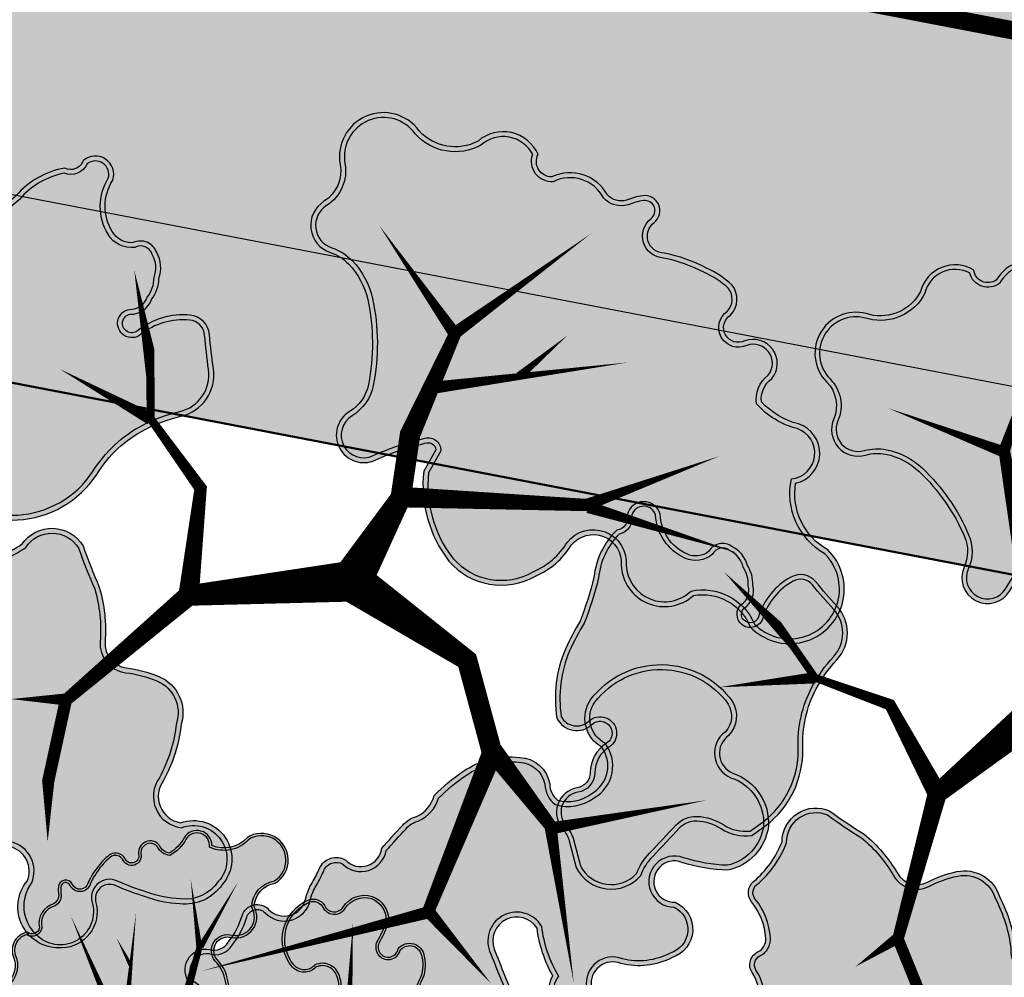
# Model space of a CAD drawing. Header units: metres. Extents: x 32353251 to 32353583, y 5707748 to 5708004.
# Tile 71 of 164: x 32353379 to 32353396, y 5707871 to 5707888. Entities that reach past the tile are written whole.
import ezdxf

# ---------------------------------------------------------------- set-up
doc = ezdxf.new("R2010")
doc.units = ezdxf.units.M
doc.header["$LTSCALE"] = 0.75
doc.layers.get('0').update_dxf_attribs({"linetype": 'CONTINUOUS'})
for name, color, linetype, lineweight, true_color in [('10414942$0$ST-LIN RINNE', 5, 'CONTINUOUS', 25, 0x0000ff), ('10414943$0$ST-Gehweg-Sol', 7, 'CONTINUOUS', 0, 0xffd7a8), ('10414943$0$ST-Grünfläche-Sol', 7, 'CONTINUOUS', 0, 0xc3e788), ('10414943$0$ST-Mischfläche-Sol', 7, 'CONTINUOUS', 0, 0x636466)]:
    doc.layers.add(name, color=color, linetype=linetype, lineweight=lineweight, true_color=true_color)
doc.layers.add('10414942$0$ST-LIN-Fahrbahn', color=2, linetype='CONTINUOUS')
doc.layers.add('10414942$0$ST-LIN-Gehweg', color=2, linetype='CONTINUOUS')
doc.layers.add('10414942$0$ST-LIN_Rinne', color=141, linetype='CONTINUOUS', lineweight=0)
for name, color, linetype, transparency in [('10414944$0$PF-Krone', 33, 'CONTINUOUS', 0.7), ('10414944$0$PF-Krone_SOL', 70, 'CONTINUOUS', 0.7), ('10414944$0$ST-Baum', 7, 'CONTINUOUS', 0.7)]:
    doc.layers.add(name, color=color, linetype=linetype, transparency=transparency)
doc.layers.add('10414944$0$PF-Stamm', color=7, linetype='CONTINUOUS', true_color=0x5f5144, transparency=0.7)

# ---------------------------------------------------------------- blocks, each defined once
blk = doc.blocks.new('10414943')
at = {"layer": '10414943$0$ST-Grünfläche-Sol'}
h = blk.add_hatch(color=256, dxfattribs=at)
h.dxf.hatch_style = 1
edge = h.paths.add_edge_path()
edge.add_line((32353370.648, 5707889.105), (32353371.217, 5707892.063))
edge.add_line((32353371.217, 5707892.063), (32353411.749, 5707884.294))
edge.add_line((32353411.749, 5707884.294), (32353409.902, 5707880.769))
edge.add_arc((32353407.216, 5707882.11), 3.001, 259.1653, 333.481, ccw=False)
edge.add_line((32353406.652, 5707879.162), (32353371.654, 5707885.87))
edge.add_line((32353371.654, 5707885.87), (32353370.648, 5707889.105))
at = {"layer": '10414943$0$ST-Mischfläche-Sol'}
h = blk.add_hatch(dxfattribs=at)
h.set_pattern_fill('AR-HBONE', color=256, scale=0.0042, angle=170)
h.set_pattern_definition([(215, (0, 0), (-0.1047920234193, -0.5943050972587), [1.28016, -0.42672]), (305, (-0.34955, -0.24476), (-0.1047920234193, -0.5943050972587), [1.28016, -0.42672])])
edge = h.paths.add_edge_path()
edge.add_line((32353333.407, 5707899.31), (32353335.24, 5707908.862))
edge.add_line((32353335.24, 5707908.862), (32353407.152, 5707895.034))
edge.add_line((32353407.152, 5707895.034), (32353413.706, 5707897.337))
edge.add_line((32353413.706, 5707897.337), (32353481.818, 5707884.239))
edge.add_line((32353481.818, 5707884.239), (32353497.176, 5707881.286))
edge.add_line((32353497.176, 5707881.286), (32353499.704, 5707880.189))
edge.add_line((32353499.704, 5707880.189), (32353502.939, 5707877.836))
edge.add_line((32353502.939, 5707877.836), (32353505.467, 5707876.739))
edge.add_line((32353505.467, 5707876.739), (32353517.005, 5707874.52))
edge.add_line((32353517.005, 5707874.52), (32353517.645, 5707870.615))
edge.add_line((32353517.645, 5707870.615), (32353516.663, 5707870.803))
edge.add_line((32353516.663, 5707870.803), (32353515.44, 5707864.419))
edge.add_line((32353515.44, 5707864.419), (32353479.337, 5707871.339))
edge.add_line((32353479.337, 5707871.339), (32353468.359, 5707873.443))
edge.add_line((32353468.359, 5707873.443), (32353468.779, 5707869.425))
edge.add_arc((32353471.762, 5707869.736), 3, 185.9559, 259.1498)
edge.add_line((32353471.198, 5707866.79), (32353499.612, 5707861.344))
edge.add_line((32353499.612, 5707861.344), (32353497.736, 5707858.394))
edge.add_line((32353497.736, 5707858.394), (32353462.939, 5707865.064))
edge.add_arc((32353461.81, 5707859.171), 6, 79.1498, 96.1372)
edge.add_line((32353461.168, 5707865.137), (32353452.41, 5707864.195))
edge.add_arc((32353451.769, 5707870.161), 6, 259.1149, 276.1372, ccw=False)
edge.add_line((32353450.636, 5707864.269), (32353424.341, 5707869.325))
edge.add_arc((32353425.474, 5707875.217), 6, 242.0483, 259.1149, ccw=False)
edge.add_line((32353422.662, 5707869.917), (32353415, 5707873.982))
edge.add_arc((32353412.188, 5707868.682), 6, 62.0483, 79.1497)
edge.add_line((32353413.318, 5707874.575), (32353366.067, 5707883.631))
edge.add_line((32353366.067, 5707883.631), (32353365.06, 5707886.87))
edge.add_line((32353365.06, 5707886.87), (32353331.246, 5707893.373))
edge.add_line((32353331.246, 5707893.373), (32353331.861, 5707896.566))
edge.add_line((32353331.861, 5707896.566), (32353338.356, 5707895.321))
edge.add_line((32353338.356, 5707895.321), (32353340.491, 5707897.948))
edge.add_line((32353340.491, 5707897.948), (32353344.413, 5707897.2))
edge.add_line((32353344.413, 5707897.2), (32353345.428, 5707893.961))
edge.add_line((32353345.428, 5707893.961), (32353351.009, 5707892.888))
edge.add_line((32353351.009, 5707892.888), (32353351.574, 5707895.828))
edge.add_line((32353351.574, 5707895.828), (32353371.217, 5707892.063))
edge.add_line((32353371.217, 5707892.063), (32353370.648, 5707889.105))
edge.add_line((32353370.648, 5707889.105), (32353371.654, 5707885.87))
edge.add_line((32353371.654, 5707885.87), (32353406.652, 5707879.162))
edge.add_arc((32353407.216, 5707882.11), 3.001, 259.1591, 333.481)
edge.add_line((32353409.902, 5707880.769), (32353411.749, 5707884.294))
edge.add_line((32353411.749, 5707884.294), (32353333.407, 5707899.31))
at = {"layer": '10414943$0$ST-Gehweg-Sol', "flags": 128}
for points in [[(32353450.636, 5707864.269), (32353424.341, 5707869.325, -0.074605), (32353422.662, 5707869.917), (32353415, 5707873.982, 0.074758), (32353413.318, 5707874.575), (32353366.067, 5707883.631)], [(32353351.574, 5707895.828), (32353371.217, 5707892.063), (32353370.648, 5707889.105), (32353371.654, 5707885.87), (32353406.652, 5707879.162, 0.336157), (32353409.902, 5707880.769), (32353411.749, 5707884.294), (32353333.407, 5707899.31)]]:
    blk.add_lwpolyline(points, format="xyb", dxfattribs=at)
at = {"layer": '10414943$0$ST-Grünfläche-Sol', "flags": 128}
blk.add_lwpolyline([(32353370.648, 5707889.105), (32353371.217, 5707892.063), (32353411.749, 5707884.294), (32353409.902, 5707880.769, -0.336128), (32353406.652, 5707879.162), (32353371.654, 5707885.87)], format="xyb", close=True, dxfattribs=at)
blk = doc.blocks.new('10414942')
at = {"layer": '10414942$0$ST-LIN RINNE', "flags": 128}
blk.add_lwpolyline([(32353333.463, 5707899.605), (32353415.555, 5707883.87, -0.073462), (32353419.598, 5707882.458), (32353425.799, 5707879.209, 0.073462), (32353429.676, 5707877.854), (32353449.317, 5707874.09, -0.000211), (32353449.317, 5707874.089, 0.073477), (32353453.421, 5707873.914), (32353460.383, 5707874.64, -0.07346), (32353464.662, 5707874.457), (32353515.496, 5707864.714)], format="xyb", dxfattribs=at)
at = {"layer": '10414942$0$ST-LIN-Fahrbahn', "flags": 128}
blk.add_lwpolyline([(32353327.34, 5707894.124), (32353327.541, 5707895.265, -0.418693), (32353333.407, 5707899.31), (32353415.499, 5707883.575), (32353415.499, 5707883.575, -0.073462), (32353419.459, 5707882.192), (32353419.459, 5707882.192), (32353425.659, 5707878.943), (32353425.659, 5707878.943, 0.073462), (32353429.62, 5707877.56), (32353429.62, 5707877.56), (32353449.262, 5707873.795), (32353449.262, 5707873.795), (32353449.261, 5707873.795), (32353449.261, 5707873.795, 0.073477), (32353453.452, 5707873.616), (32353453.452, 5707873.616), (32353460.414, 5707874.342), (32353460.414, 5707874.342, -0.07346), (32353464.606, 5707874.163), (32353464.606, 5707874.163), (32353516.422, 5707864.231), (32353516.422, 5707864.231), (32353516.422, 5707864.231)], format="xyb", dxfattribs=at)
blk.add_lwpolyline([(32353371.654, 5707885.87), (32353398.656, 5707880.694)], dxfattribs=at)
at = {"layer": '10414942$0$ST-LIN-Gehweg', "lineweight": 50, "flags": 128}
blk.add_lwpolyline([(32353366.067, 5707883.631), (32353413.318, 5707874.575, -0.074758), (32353415, 5707873.982), (32353422.662, 5707869.917, 0.074605), (32353424.341, 5707869.325), (32353450.636, 5707864.269, 0.074411), (32353452.41, 5707864.195), (32353461.168, 5707865.137, -0.074257), (32353462.939, 5707865.064), (32353497.736, 5707858.394)], format="xyb", dxfattribs=at)
at = {"layer": '10414942$0$ST-LIN_Rinne', "const_width": 0.3}
blk.add_lwpolyline([(32353333.435, 5707899.457), (32353415.527, 5707883.723, -0.073462), (32353419.529, 5707882.325), (32353425.729, 5707879.076, 0.073462), (32353429.648, 5707877.707), (32353449.289, 5707873.942, -0.000211), (32353449.289, 5707873.942, 0.073477), (32353453.437, 5707873.765), (32353460.399, 5707874.491, -0.07346), (32353464.634, 5707874.31), (32353515.468, 5707864.567)], format="xyb", dxfattribs=at)
blk = doc.blocks.new('10414944$0$PF-BAUM_12')
at = {"layer": '10414944$0$PF-Krone_SOL', "transparency": 33554457}
h = blk.add_hatch(color=256, dxfattribs=at)
h.dxf.hatch_style = 1
h.set_gradient(color1=(88, 186, 72), color2=(175, 217, 170), tint=1, name='INVSPHERICAL')
edge = h.paths.add_edge_path()
edge.add_arc((-1.2758, 1.3994), 0.541, 250.247, 303.4279)
edge.add_arc((-0.5984, 0.4188), 0.6511, 94.3691, 125.6409, ccw=False)
edge.add_arc((-0.5871, 0.2707), 0.7996, 79.906, 94.3691, ccw=False)
edge.add_arc((-0.4074, 1.2805), 0.2261, 259.906, 345.0368)
edge.add_arc((3.3556, 0.2748), 3.669, 162.1844, 165.0368, ccw=False)
edge.add_arc((-0.2456, 1.4321), 0.1137, 342.1844, 421.4181)
edge.add_arc((-0.3772, 1.1907), 0.3886, 61.4181, 105.4179)
edge.add_arc((-0.4936, 1.6129), 0.0494, 76.8677, 285.4179, ccw=False)
edge.add_arc((-0.4342, 1.767), 0.1165, 245.5523, 317.8819)
edge.add_arc((-0.4413, 1.8543), 0.1901, 299.5067, 335.7073)
edge.add_arc((-0.3904, 1.8889), 0.1664, 317.3096, 366.5168)
edge.add_arc((-0.3153, 1.9138), 0.0904, 356.15, 452.3298)
edge.add_arc((-0.2837, 2.1143), 0.1157, 186.3955, 252.2185, ccw=False)
edge.add_arc((-0.1459, 2.1399), 0.2556, 124.2968, 188.6524, ccw=False)
edge.add_arc((-0.3624, 2.4158), 0.0972, 318.2129, 468.9396)
edge.add_arc((-0.4455, 2.5549), 0.0698, 219.6885, 317.568, ccw=False)
edge.add_arc((-0.5987, 2.0825), 0.4392, 76.9102, 116.5449)
edge.add_arc((-1.4951, 4.5572), 2.1964, 281.7611, 288.5889, ccw=False)
edge.add_arc((-1.0114, 0.8578), 1.5496, 91.3323, 98.0021)
edge.add_arc((-1.1102, 1.691), 0.7109, 99.4638, 131.7622)
edge.add_arc((-1.4773, 2.1554), 0.1252, 148.2467, 256.0758)
edge.add_arc((-1.5238, 1.968), 0.068, -114.9556, 76.0758, ccw=False)
edge.add_arc((-1.6369, 1.7248), 0.2002, 65.0444, 122.1083)
edge.add_arc((-1.7899, 1.9686), 0.0876, 221.6314, 302.1083, ccw=False)
edge.add_arc((-1.9603, 1.8172), 0.1403, 41.6314, 166.8648)
edge.add_arc((-2.3449, 1.9519), 0.2684, 321.9495, 337.4752, ccw=False)
edge.add_line((-2.1335, 1.7864), (-2.2407, 1.6721))
edge.add_arc((-2.0502, 1.5575), 0.2224, 148.9568, 261.833)
edge.add_arc((-2.0149, 1.0239), 0.3205, 78.7718, 102.0334, ccw=False)
edge.add_arc((0.8412, 15.4111), 14.3475, 258.77175, 259.65948)
edge.add_arc((-1.7568, 1.1728), 0.1259, 30.356, 79.6595, ccw=False)
edge.add_arc((-1.8871, 1.0965), 0.2769, -0.4934, 30.356, ccw=False)
edge.add_arc((-1.3602, 1.092), 0.25, 179.5066, 221.3188)
edge.add_line((-1.548, 0.9269), (-1.4587, 0.8902))
edge = h.paths.add_edge_path()
edge.add_arc((-2.0595, -1.0849), 0.2169, 117.743, 251.4279, ccw=False)
edge.add_arc((-2.2535, -0.7961), 0.1343, 313.8671, 413.8729)
edge.add_arc((-1.1381, 0.5382), 1.6051, 221.524, 229.789, ccw=False)
edge.add_arc((-2.2843, -0.4137), 0.1251, 108.798, 243.7029, ccw=False)
edge.add_arc((-2.2657, -0.171), 0.1376, 244.6115, 299.8242)
edge.add_arc((-2.4922, 0.2242), 0.593, 299.8242, 314.8752)
edge.add_arc((-2.3634, 0.0948), 0.4104, 314.8752, 336.5607)
edge.add_arc((-2.0604, -0.1191), 0.0893, 34.547, 142.2333)
edge.add_arc((-2.2509, -0.0174), 0.1288, 205.94, 338.605, ccw=False)
edge.add_arc((-1.1082, 0.8264), 1.5473, 211.5442, 215.5748, ccw=False)
edge.add_arc((-2.1647, 0.1359), 0.2879, 123.2934, 204.4063, ccw=False)
edge.add_arc((-2.4675, 0.6266), 0.289, 300.0552, 335.4001)
edge.add_arc((-2.1302, 0.4722), 0.0819, 58.4002, 155.4001, ccw=False)
edge.add_arc((-2.0455, 0.6099), 0.0798, 238.4002, 306.4204)
edge.add_arc((-2.2163, 0.8415), 0.3675, 306.4204, 341.4929)
edge.add_arc((-1.7884, 0.6982), 0.0838, 72.4288, 161.4929, ccw=False)
edge.add_arc((-1.597, 1.3024), 0.5499, 252.4288, 281.6379)
edge.add_arc((-1.3833, 0.6006), 0.1928, 8.2479, 122.231, ccw=False)
edge.add_arc((1.4313, 0.4424), 2.6303, 175.9465, 181.0704)
edge.add_arc((-2.004, 0.487), 0.8109, 332.6061, 353.3579, ccw=False)
edge.add_arc((-1.1696, 0.0546), 0.1289, 152.6061, 239.8128)
edge.add_arc((-1.5709, -0.6354), 0.6693, 44.4632, 59.8128, ccw=False)
edge.add_arc((-1.2417, -0.3122), 0.208, -40.1663, 44.4632, ccw=False)
edge.add_arc((-1.7965, -0.0425), 0.8201, 308.5293, 330.4961, ccw=False)
edge.add_arc((-1.2134, -0.8063), 0.142, 120.5815, 237.174)
edge.add_arc((-1.3033, -1.1297), 0.2045, -64.491, 86.396, ccw=False)
edge.add_arc((-1.343, -1.1115), 0.2397, 240.4754, 302.2336, ccw=False)
edge.add_arc((-1.2125, -0.7918), 0.5839, 226.3665, 244.7952, ccw=False)
edge.add_arc((-0.7205, -0.1508), 1.3901, 222.9429, 229.9249, ccw=False)
edge.add_arc((-1.7937, -1.1495), 0.076, 42.9191, 173.4992)
edge.add_arc((-2.058, -1.1133), 0.1908, 248.2896, 351.6714, ccw=False)
edge = h.paths.add_edge_path()
edge.add_arc((1.2059, -0.0381), 0.6649, 150.7734, 194.5558)
edge.add_arc((0.911, -0.0942), 0.3659, 197.6599, 276.7526)
edge.add_arc((0.9525, -0.0442), 0.4134, 270.2152, 305.5241)
edge.add_arc((1.2637, -0.512), 0.1494, -27.7225, 118.3909, ccw=False)
edge.add_arc((1.6106, -0.6627), 0.2295, 159.2735, 288.7974)
edge.add_arc((1.6267, -1.1446), 0.2709, -1.083, 77.6692, ccw=False)
edge.add_arc((2.1687, -1.0477), 0.2897, 200.6132, 382.9337)
edge.add_arc((2.7072, -0.7257), 0.3429, 147.8227, 217.591, ccw=False)
edge.add_arc((2.4468, -0.3829), 0.1629, 259.448, 409.1515)
edge.add_arc((2.7989, 0.0617), 0.4045, 199.7173, 232.6211, ccw=False)
edge.add_arc((2.5485, -0.1163), 0.1368, 103.2593, 162.2981, ccw=False)
edge.add_arc((2.4584, 0.1299), 0.1274, 297.4752, 447.5021)
edge.add_arc((2.4597, 0.3353), 0.0783, 98.8157, 273.1184, ccw=False)
edge.add_arc((2.4, 0.5247), 0.1217, 293.027, 374.9291)
edge.add_arc((2.0245, 0.3266), 0.5439, 24.9483, 42.1183)
edge.add_arc((1.7775, 0.1571), 0.8417, 39.3994, 55.75)
edge.add_arc((2.2887, 0.9354), 0.0906, 104.7131, 245.5829, ccw=False)
edge.add_arc((2.2455, 1.1001), 0.0797, 284.7131, 435.2869)
edge.add_arc((2.1786, 0.8455), 0.3429, 75.2869, 90.1544)
edge.add_arc((2.192, 1.2908), 0.1034, 200.5438, 262.034, ccw=False)
edge.add_arc((1.8708, 1.2323), 0.2255, 5.6552, 92.2855)
edge.add_arc((1.8923, 1.533), 0.0813, 129.4673, 248.0142, ccw=False)
edge.add_arc((1.6377, 1.5925), 0.2029, 0.9413, 108.0271)
edge.add_arc((1.5516, 2.0411), 0.2568, 198.8038, 275.2311, ccw=False)
edge.add_arc((1.081, 1.9053), 0.2335, 13.1092, 167.2288)
edge.add_arc((0.6671, 1.9992), 0.1909, 279.3003, 347.2288, ccw=False)
edge.add_arc((0.7224, 1.6615), 0.1513, 99.3003, 228.8092)
edge.add_arc((0.4652, 1.3676), 0.2392, 21.1744, 48.8092, ccw=False)
edge.add_arc((0.3242, 1.313), 0.3904, -10.7857, 21.1744, ccw=False)
edge.add_arc((-0.3793, 1.447), 1.1066, 325.7449, 349.2143, ccw=False)
edge.add_arc((0.3558, 0.9464), 0.2172, 278.2663, 325.7449, ccw=False)
edge.add_arc((0.408, 0.5869), 0.146, 98.2663, 271.6731)
edge.add_arc((0.4514, -0.8972), 1.3387, 79.7675, 91.6731, ccw=False)
edge.add_arc((0.6892, 0.3779), 0.0423, -16.4325, 90.0101, ccw=False)
edge.add_line((0.7298, 0.3659), (0.6257, 0.2866))
edge = h.paths.add_edge_path()
edge.add_arc((-1.5552, -2.2569), 0.1724, 12.6189, 77.7455)
edge.add_arc((-1.4977, -1.992), 0.0986, 164.1816, 257.7455, ccw=False)
edge.add_arc((-1.7215, -1.8391), 0.1803, 315.6358, 396.2247)
edge.add_arc((-1.4722, -1.6964), 0.1099, 56.0167, 199.1656, ccw=False)
edge.add_arc((-1.3562, -1.5375), 0.087, 231.1844, 306.609)
edge.add_arc((-1.4968, -1.2476), 0.4081, 298.1575, 320.4218)
edge.add_arc((-1.118, -1.5607), 0.0835, 20.6534, 140.4218, ccw=False)
edge.add_arc((-0.9321, -1.4907), 0.1152, 200.6534, 324.1572)
edge.add_arc((-0.5981, -1.7319), 0.2968, 125.8433, 144.1572, ccw=False)
edge.add_arc((-1.1307, -0.9947), 0.6126, 305.8433, 313.7683)
edge.add_arc((-0.6402, -1.5068), 0.0965, 35.283, 133.7683, ccw=False)
edge.add_arc((-0.4573, -1.4114), 0.1114, 200.8653, 329.8017)
edge.add_arc((5.9643, -14.9126), 14.8587, 114.56415, 115.19461, ccw=False)
edge.add_arc((-0.1458, -1.5341), 0.1511, 81.9994, 116.2838, ccw=False)
edge.add_arc((-0.1295, -1.2153), 0.1692, 271.6238, 322.4573)
edge.add_arc((0.4219, -2.3582), 1.1204, 101.7391, 111.8636, ccw=False)
edge.add_arc((0.2817, -1.7045), 0.4518, 61.0493, 101.1946, ccw=False)
edge.add_arc((0.4293, -1.462), 0.1686, -13.3297, 65.0541, ccw=False)
edge.add_arc((0.701, -1.5438), 0.116, 158.2537, 207.0243)
edge.add_arc((0.7267, -1.4357), 0.2061, 231.2626, 284.3776)
edge.add_arc((0.7594, -1.468), 0.1684, 276.3107, 373.1888)
edge.add_arc((1.0623, -1.3226), 0.1754, 121.9096, 217.5827, ccw=False)
edge.add_arc((1.2009, -1.5786), 0.4663, 12.4963, 119.7416, ccw=False)
edge.add_arc((1.5062, -1.4974), 0.1512, -66.2252, 7.4787, ccw=False)
edge.add_arc((1.5907, -1.7479), 0.1146, 101.8196, 224.4343)
edge.add_arc((1.3238, -2.0366), 0.2788, -26.9882, 48.417, ccw=False)
edge.add_arc((1.3365, -2.0229), 0.2743, 258.9909, 329.2486, ccw=False)
edge.add_arc((1.6618, -1.4757), 0.8996, 229.3858, 245.1764, ccw=False)
edge.add_arc((0.9994, -2.237), 0.1097, 45.6037, 249.2448)
edge.add_arc((0.8451, -2.4465), 0.1573, -95.435, 42.7788, ccw=False)
edge.add_arc((0.8007, -2.2203), 0.3839, 232.8, 274.4074, ccw=False)
edge.add_arc((0.4866, -2.6064), 0.1147, 44.402, 165.1103)
edge.add_arc((0.2716, -2.5387), 0.1109, 123.3852, 339.8557, ccw=False)
edge.add_arc((0.9022, -2.3675), 0.6961, 164.2604, 186.4803, ccw=False)
edge.add_arc((0.1064, -2.2008), 0.1278, 9.9652, 176.7192)
edge.add_arc((-48.3159, -1.4499), 48.3004, 358.76613, 359.11787, ccw=False)
edge.add_arc((-0.3152, -2.3669), 0.3137, 290.4729, 336.8998, ccw=False)
edge.add_arc((-0.2908, -2.4562), 0.2217, 213.8839, 292.6434, ccw=False)
edge.add_arc((-0.5922, -2.5593), 0.1191, 350.144, 508.4434)
edge.add_arc((-0.7458, -2.3559), 0.1504, 180.1486, 290.2791, ccw=False)
edge.add_arc((-1.1241, -2.4703), 0.2548, 26.5922, 75.6656)
edge.add_arc((-1.166, -2.6346), 0.4243, 75.6656, 104.3344)
edge.add_arc((-1.3217, -2.0253), 0.2045, 251.4046, 284.3344, ccw=False)
at = {"layer": '10414944$0$PF-Krone'}
for points in [[(-1.4587, 0.8902, 0.236302), (-0.9778, 0.9479, -0.137302), (-0.648, 1.068, -0.063191), (-0.447, 1.0579, 0.389536), (-0.189, 1.2221, -0.012446), (-0.1374, 1.3973, 0.360188), (-0.1913, 1.5319, 0.194379), (-0.4805, 1.5653, -1.286295), (-0.4824, 1.6609, 0.326511), (-0.3477, 1.6889, 0.159282), (-0.2681, 1.7761, 0.218069), (-0.2251, 1.9078, 0.446169), (-0.319, 2.0042, -0.295374), (-0.3986, 2.1015, -0.288426), (-0.29, 2.3511, 0.772377), (-0.394, 2.5078, -0.455092), (-0.4992, 2.5103, 0.174684), (-0.7949, 2.4754, -0.029801), (-1.0474, 2.4069, 0.029111), (-1.2271, 2.3923, 0.141869), (-1.5837, 2.2213, 0.508586), (-1.5074, 2.034, -1.101217), (-1.5525, 1.9063, 0.254264), (-1.7433, 1.8944, -0.366329), (-1.8554, 1.9104, 0.608209), (-2.0969, 1.8491, -0.067848), (-2.1335, 1.7864, 0), (-2.2407, 1.6721, 0.536623), (-2.0818, 1.3373, -0.101848), (-1.9525, 1.3382, 0.003873), (-1.7342, 1.2967, -0.218508), (-1.6482, 1.2364, -0.135425), (-1.6102, 1.0941, 0.184492), (-1.548, 0.9269)], [(-1.4493, 0.9145, 0.235756), (-0.9926, 0.9693, -0.137109), (-0.65, 1.0939, -0.063191), (-0.4424, 1.0835, 0.389536), (-0.2141, 1.2288, -0.012446), (-0.1622, 1.4053, 0.360188), (-0.2037, 1.5091, 0.194379), (-0.4736, 1.5402, -1.313113), (-0.4736, 1.6855, 0.345734), (-0.3643, 1.7094, 0.172714), (-0.2901, 1.7907, 0.230529), (-0.2512, 1.9073, 0.475615), (-0.3219, 1.9779, -0.304436), (-0.4244, 2.098, -0.284585), (-0.3075, 2.3706, 0.726016), (-0.3802, 2.4848, -0.402009), (-0.5128, 2.4867, 0.170881), (-0.7849, 2.4513, -0.030277), (-1.0444, 2.381, 0.029443), (-1.2231, 2.3665, 0.140272), (-1.5634, 2.2045, 0.497246), (-1.5012, 2.0592, -1.101217), (-1.5634, 1.8827, 0.254264), (-1.7295, 1.8724, -0.366329), (-1.8748, 1.8931, 0.61415), (-2.072, 1.8412, -0.070819), (-2.1138, 1.7695, 0), (-2.2198, 1.6564, 0.525075), (-2.0824, 1.3638, -0.0983), (-1.9475, 1.3638, 0.003873), (-1.7295, 1.3222, -0.218508), (-1.6257, 1.2496, -0.135425), (-1.5842, 1.0939, 0.177651), (-1.5323, 0.9486)], [(0.6257, 0.2866, 0.193395), (0.5624, -0.2052, 0.359494), (0.9541, -0.4575, 0.155295), (1.1927, -0.3806, -0.740727), (1.396, -0.5815, 0.634154), (1.6845, -0.88, -0.357816), (1.8975, -1.1497, 1.020458), (2.4355, -0.9348, -0.314188), (2.417, -0.5431, 0.765274), (2.5534, -0.2597, -0.144564), (2.4182, -0.0747, -0.263459), (2.5171, 0.0169, 0.767513), (2.4639, 0.2571, -0.951478), (2.4477, 0.4126, 0.373398), (2.5177, 0.556, 0.075059), (2.428, 0.6914, 0.071464), (2.2513, 0.8529, -0.705879), (2.2657, 1.023, 0.771312), (2.2657, 1.1771, 0.064963), (2.1777, 1.1884, -0.27493), (2.0952, 1.2545, 0.397091), (1.8618, 1.4576, -0.568927), (1.8406, 1.5958, 0.504511), (1.575, 1.7854, -0.346415), (1.3085, 1.9583, 0.796288), (0.8532, 1.957, -0.305389), (0.698, 1.8108, 0.634062), (0.6227, 1.5476, -0.121167), (0.6883, 1.454, -0.140363), (0.7077, 1.2399, -0.102764), (0.5353, 0.8241, -0.21018), (0.387, 0.7314, 0.944057), (0.4123, 0.4409, -0.051995), (0.6892, 0.4202, -0.500995), (0.7298, 0.3659)], [(0.6458, 0.2692, 0.190937), (0.5874, -0.198, 0.360145), (0.9525, -0.4315, 0.157291), (1.1788, -0.3585, -0.740752), (1.4198, -0.5921, 0.643471), (1.6826, -0.853, -0.360113), (1.9236, -1.145, 1.005174), (2.4128, -0.9479, -0.325759), (2.4055, -0.5134, 0.812791), (2.5369, -0.2798, -0.149118), (2.3909, -0.0755, -0.272395), (2.5077, 0.0413, 0.751835), (2.4639, 0.2311, -0.928423), (2.4401, 0.4377, 0.358623), (2.4931, 0.5472, 0.074197), (2.4083, 0.6744, 0.071015), (2.2383, 0.8302, -0.698214), (2.2591, 1.0482, 0.771312), (2.2591, 1.152, 0.066315), (2.1761, 1.1624, -0.286763), (2.0696, 1.2488, 0.408934), (1.8579, 1.4313, -0.545784), (1.8141, 1.6065, 0.489703), (1.5804, 1.7598, -0.350827), (1.2834, 1.9512, 0.798701), (0.8786, 1.9512, -0.305389), (0.7022, 1.7851, 0.634062), (0.6399, 1.5672, -0.121167), (0.7125, 1.4634, -0.140363), (0.7333, 1.235, -0.102764), (0.5568, 0.8095, -0.21018), (0.3908, 0.7057, 0.944057), (0.4115, 0.4669, -0.051616), (0.6918, 0.4462, -0.532673), (0.7514, 0.3497)], [(-2.1286, -1.2905, -0.65991), (-2.1605, -0.8929, 0.466338), (-2.1744, -0.6876, -0.036078), (-2.3398, -0.5259, -0.667578), (-2.3247, -0.2952, 0.245683), (-2.1973, -0.2903, 0.065767), (-2.0738, -0.1961, 0.094904), (-1.9868, -0.0685, 0.507802), (-2.131, -0.0644, -0.653541), (-2.3667, -0.0738, -0.017589), (-2.4268, 0.0169, -0.369479), (-2.3227, 0.3765, 0.155455), (-2.2047, 0.5063, -0.450466), (-2.0873, 0.542, 0.305827), (-1.9981, 0.5457, 0.154239), (-1.8678, 0.7248, -0.409437), (-1.7631, 0.7781, 0.128143), (-1.4861, 0.7637, -0.54286), (-1.1924, 0.6283, 0.022361), (-1.1986, 0.3932, -0.090795), (-1.284, 0.1139, 0.400005), (-1.2344, -0.0569, -0.067076), (-1.0933, -0.1666, -0.387019), (-1.0828, -0.4464, -0.096143), (-1.2857, -0.6841, 0.557693), (-1.2904, -0.9256, -0.773495), (-1.2152, -1.3143, -0.276189), (-1.4612, -1.3201, -0.080584), (-1.6154, -1.2144, -0.030474), (-1.7381, -1.0978, 0.640635), (-1.8692, -1.1409, -0.484398)], [(-2.2272, -1.1718, -0.377035), (-2.1418, -0.911, 0.462758), (-2.1582, -0.6671, -0.036793), (-2.3239, -0.5046, -0.650672), (-2.3251, -0.3233, 0.226885), (-2.1843, -0.3129, 0.065767), (-2.0555, -0.2145, 0.102669), (-1.9578, -0.0664, 0.560734), (-2.154, -0.0518, -0.672352), (-2.3442, -0.0605, -0.017696), (-2.4038, 0.0291, -0.366993), (-2.309, 0.3543, 0.154831), (-2.181, 0.4955, -0.450466), (-2.1009, 0.5198, 0.305827), (-1.9827, 0.5248, 0.154239), (-1.8432, 0.7165, -0.409437), (-1.7709, 0.7533, 0.13033), (-1.476, 0.7393, -0.546373), (-1.2186, 0.6272, 0.02192), (-1.2246, 0.3945, -0.090238), (-1.3071, 0.1259, 0.400005), (-1.2475, -0.0793, -0.067076), (-1.1118, -0.1848, -0.390762), (-1.1042, -0.4314, -0.096389), (-1.3005, -0.6626, 0.568263), (-1.2983, -0.9513, -0.791061), (-1.2278, -1.2915, -0.279339), (-1.4492, -1.297, -0.081396), (-1.5981, -1.195, -0.030819), (-1.7198, -1.0793, 0.674462), (-1.888, -1.14, -0.76422)], [(-1.3869, -2.2192, 0.292073), (-1.5186, -2.0883, -0.432551), (-1.5925, -1.9652, 0.366883), (-1.576, -1.7325, -0.720884), (-1.4107, -1.6053, 0.341522), (-1.3043, -1.6073, 0.097453), (-1.1823, -1.5075, -0.576003), (-1.0399, -1.5313, 0.597917), (-0.8388, -1.5581, -0.08008), (-0.772, -1.4913, 0.034593), (-0.7069, -1.4371, -0.458286), (-0.5614, -1.451, 0.630565), (-0.361, -1.4674, -0.002751), (-0.2127, -1.3986, -0.15072), (-0.1247, -1.3845, 0.225513), (0.0047, -1.3184, -0.044205), (0.194, -1.2613, -0.176981), (0.5004, -1.3091, -0.356005), (0.5933, -1.5008, 0.216074), (0.5977, -1.5965, 0.235998), (0.7779, -1.6354, 0.449828), (0.9233, -1.4296, -0.443521), (0.9696, -1.1737, -0.505384), (1.6561, -1.4777, -0.333159), (1.5672, -1.6358, 0.592663), (1.5088, -1.8281, -0.341427), (1.5722, -2.1632, -0.316536), (1.2841, -2.2922, -0.069009), (1.0762, -2.1586, 1.23095), (0.9605, -2.3396, -0.688656), (0.8302, -2.6031, -0.183568), (0.5686, -2.5261, 0.581478), (0.3758, -2.5769, -1.382341), (0.2106, -2.4461, -0.097258), (0.2322, -2.1787, 0.890608), (-0.0212, -2.1935, -0.001535), (-0.0267, -2.4899, -0.205393), (-0.2055, -2.6607, -0.357852), (-0.4749, -2.5797, 0.826532), (-0.6937, -2.497, -0.521291), (-0.8962, -2.3563, 0.217457), (-1.061, -2.2235, 0.125748), (-1.2711, -2.2235, -0.14468)], [(-1.3656, -2.1984, 0.270797), (-1.5131, -2.0629, -0.432551), (-1.5675, -1.9722, 0.354737), (-1.5553, -1.7285, -0.649808), (-1.424, -1.6226, 0.359616), (-1.292, -1.6303, 0.097453), (-1.1623, -1.5241, -0.576003), (-1.0642, -1.5405, 0.597917), (-0.8177, -1.5733, -0.08008), (-0.7567, -1.5124, 0.034593), (-0.6889, -1.4559, -0.446057), (-0.5843, -1.4638, 0.599943), (-0.343, -1.4877, -0.002629), (-0.2015, -1.4221, -0.15559), (-0.1264, -1.4105, 0.218765), (0.0207, -1.3401, -0.04262), (0.1991, -1.2868, -0.177473), (0.4886, -1.3323, -0.354321), (0.5684, -1.4932, 0.222706), (0.5772, -1.6133, 0.240128), (0.7826, -1.661, 0.456345), (0.9471, -1.4178, -0.452999), (0.9829, -1.1961, -0.504186), (1.6305, -1.4822, -0.325283), (1.5589, -1.611, 0.587825), (1.491, -1.847, -0.341406), (1.5495, -2.1506, -0.312164), (1.2921, -2.2672, -0.067854), (1.0938, -2.1394, 1.19624), (0.9451, -2.3614, -0.679338), (0.8305, -2.577, -0.183947), (0.5857, -2.5065, 0.573485), (0.351, -2.5689, -1.514783), (0.2386, -2.4604, -0.105945), (0.2588, -2.1803, 0.910696), (-0.0472, -2.1926, -0.001511), (-0.0526, -2.4842, -0.20139), (-0.2151, -2.6365, -0.344816), (-0.4477, -2.573, 0.767089), (-0.7104, -2.4752, -0.515063), (-0.8701, -2.3505, 0.223578), (-1.0546, -2.1983, 0.125748), (-1.2775, -2.1983, -0.125245)]]:
    blk.add_lwpolyline(points, format="xyb", close=True, dxfattribs=at)
at = {"layer": '10414944$0$PF-Stamm'}
for points in [[(0.0456, -0.1011, 0.2167, 0.1084, 0), (-0.7801, 0.1666, 0.1084, 0.065, 0), (-0.4991, 0.6653, 0.065, 0.0433, 0), (-0.5991, 1.1076, 0.0433, 0.0433, 0), (-0.4753, 1.4051, 0.065, 1.976742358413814e-14, 0), (-0.3709, 1.869, 0, 0, 0)], [(0.0456, -0.1011, 0.2167, 0.1084, 0), (0.458, 0.2037, 0.1084, 0.1084, 0), (0.6352, 0.4942, 0.1084, 0.065, 0), (1.0621, 0.8906, 0.065, 0, 0), (0.9169, 1.5817, 0, 0, 0)], [(-0.5991, 1.1076, 0.065, 0, 0), (-0.9411, 1.541, 0, 0, 0)], [(1.0734, 0.8981, 0.065, 0, 0), (1.9382, 1.1002, 0, 0, 0)], [(0.8405, 0.6849, 0.0657, 0.065, 0), (0.8408, 0.6755, 0.065, 0, 0), (1.8499, 0.3936, 0, 0, 0)], [(1.2915, 0.5526, 0.0455, 1.248468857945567e-14, 0), (1.6095, 0.6515, 0, 0, 0)], [(0.4766, 0.1999, 0.1084, 0.065, 0), (1.3496, -0.2158, 0.065, 0, 0), (2.1032, -0.2533, 0, 0, 0)], [(-0.7801, 0.1666, 0.1084, 0.065, 0), (-1.5906, -0.088, 0.065, 0, 0), (-1.8608, 0.029, 0, 0, 0)], [(0.0456, -0.1011, 0.2167, 0.1084, 0), (0.4458, -0.7261, 0.1084, 0.1084, 0), (0.3792, -1.2094, 0.1084, 0.065, 0), (0.5139, -1.7227, 0.065, 2.236840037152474e-14, 0), (1.3267, -1.9065, 0, 0, 0)], [(-1.5855, -0.0745, 0.065, 0.065, 0), (-1.8491, -0.4467, 0.065, 0, 0), (-1.9786, -0.7431, 0, 0, 0)], [(1.3551, -0.2293, 0.065, 0, 0), (1.9846, -0.7587, 0, 0, 0), (1.9985, -0.7574, 0, 0, 0)], [(0.3792, -1.2284, 0.1084, 0.065, 0), (-0.2688, -1.8764, 0.065, 0, 0), (-1.4983, -1.6926, 0, 0, 0)], [(0.5086, -1.7124, 0.065, 0, 0), (0.297, -2.5257, 0, 0, 0)], [(-0.2593, -1.8859, 0.065, 0, 0), (-0.1056, -2.3597, 0, 0, 0), (-0.2688, -2.6512, 0, 0, 0)]]:
    blk.add_lwpolyline(points, format="xyseb", dxfattribs=at)
blk = doc.blocks.new('10414944')
at = {"layer": '10414944$0$ST-Baum'}
for p, xscale, yscale, zscale, rotation in [((32353384.14, 5707878.022), 3.314226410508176, 3.314226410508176, 1.380927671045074, 23), ((32353426.127, 5707873.692), 4.582792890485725, 4.582792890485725, 1.909497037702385, 110), ((32353396.44, 5707875.792), 3.090444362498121, 3.090444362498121, 1.287685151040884, 57.40868327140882), ((32353381.768, 5707869.119), 1.618644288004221, 1.618644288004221, 0.6744351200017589, 100)]:
    blk.add_blockref('10414944$0$PF-BAUM_12', p, dxfattribs=dict(at, xscale=xscale, yscale=yscale, zscale=zscale, rotation=rotation))

msp = doc.modelspace()

# ---------------------------------------------------------------- block references
for name in ['10414944', '10414943']:
    msp.add_blockref(name, (0, 0))

# ---------------------------------------------------------------- next in the draw order: block references
msp.add_blockref('10414942', (0, 0))

doc.saveas('drawing.dxf')
